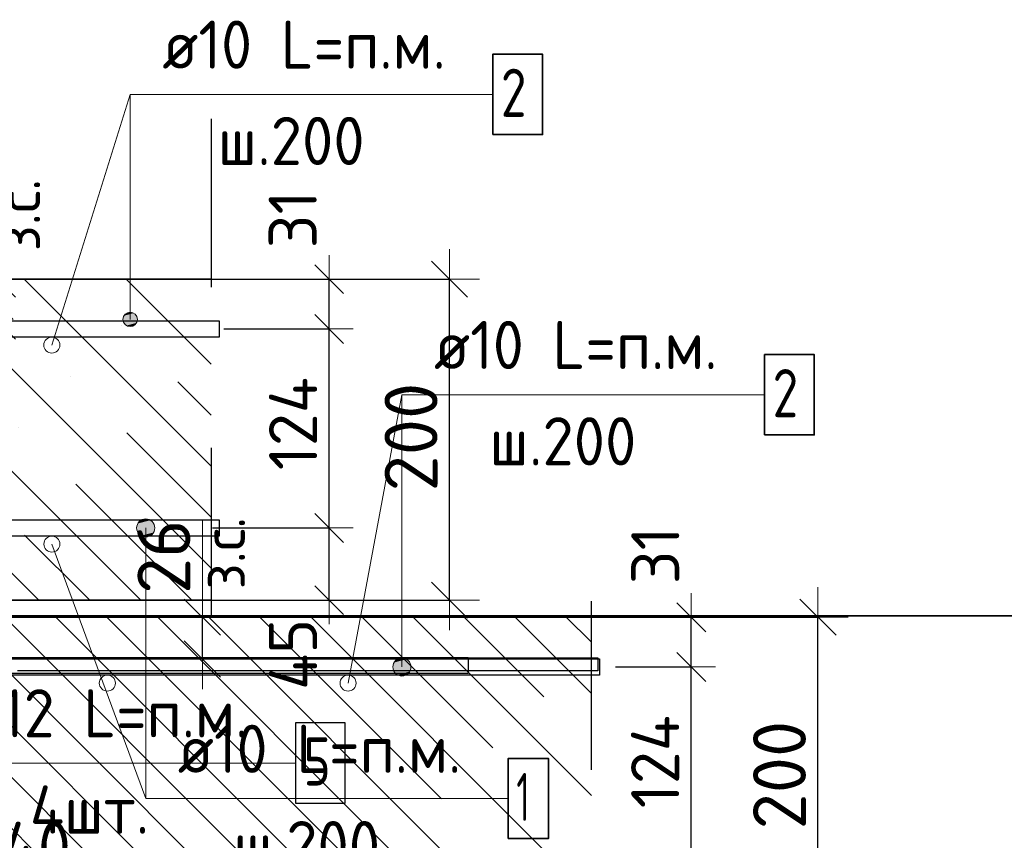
# Model space of a CAD drawing. Header units: metres. Extents: x -38 to 97, y -15 to 21.
# Tile 55 of 111: x 72.543 to 73.156, y 4.332 to 4.843. Entities that reach past the tile are written whole.
import ezdxf

# ---------------------------------------------------------------- set-up
doc = ezdxf.new("R2010")
doc.units = ezdxf.units.M
doc.header["$PDMODE"] = 65
doc.linetypes.add('______4', pattern=[0.135, 0.105, -0.03])
for name, color, linetype, lineweight in [('XR$4$Арм. стержнями верхней зоны', 180, 'Continuous', 35), ('XR$4$Арм. стержнями нижней зоны', 180, 'Continuous', 35), ('XR$4$Арм.стержн. Арматура края', 96, 'Continuous', 35), ('XR$4$Размерная линия (1)', 7, 'Continuous', 13), ('XR$4$Размерная линия_ общее', 7, 'Continuous', 13), ('XR$6$Арм. стержнями верхней зоны', 180, 'Continuous', 35), ('XR$6$Арм.стержн. Арматура края', 96, 'Continuous', 35), ('XR$6$Арм.стержн. Доп. арматура', 180, 'Continuous', 35), ('XR$6$Размерная линия (1)', 7, 'Continuous', 13), ('XR$6$Размерная линия_ общее', 7, 'Continuous', 13)]:
    doc.layers.add(name, color=color, linetype=linetype, lineweight=lineweight)
doc.styles.add('ISOCPEUR', font='txt')
doc.dimstyles.new('DIMSTYLE_10', dxfattribs={"dimtxt": 0.033, "dimasz": 0.0375, "dimexe": 0, "dimexo": 0, "dimgap": 0.0165, "dimtad": 2, "dimdec": 0, "dimlfac": 1000, "dimrnd": 1, "dimzin": 12, "dimdsep": 46, "dimtxsty": 'ISOCPEUR', "dimblk1": 'ALL_ML_STRICH', "dimblk2": 'ALL_ML_STRICH', "dimsah": 1, "dimcen": 0, "dimclrd": 7, "dimclre": 256, "dimclrt": 7, "dimadec": 0, "dimazin": 0, "dimtfac": 1, "dimtdec": 0, "dimtix": 1, "dimtmove": 2, "dimatfit": 3, "dimfxl": 0, "dimtzin": 0, "dimlwd": 0, "dimlwe": -3, "dimarcsym": 0})
doc.dimstyles.new('DIMSTYLE_13', dxfattribs={"dimtxt": 0.033, "dimasz": 0.0375, "dimexe": 0, "dimexo": 0, "dimgap": 0.0165, "dimtad": 2, "dimdec": 0, "dimlfac": 1000, "dimrnd": 1, "dimzin": 12, "dimdsep": 46, "dimtxsty": 'ISOCPEUR', "dimblk1": 'ALL_ML_STRICH', "dimblk2": 'ALL_ML_STRICH', "dimsah": 1, "dimcen": 0, "dimclrd": 7, "dimclre": 256, "dimclrt": 7, "dimadec": 0, "dimazin": 0, "dimtfac": 1, "dimtdec": 0, "dimtix": 1, "dimtmove": 2, "dimatfit": 3, "dimfxl": 0, "dimtvp": 1.2, "dimtzin": 0, "dimlwd": 0, "dimlwe": -3, "dimarcsym": 0})
doc.dimstyles.new('DIMSTYLE_14', dxfattribs={"dimtxt": 0.03, "dimasz": 0.03, "dimexe": 0, "dimexo": 0, "dimgap": 0.015, "dimtad": 2, "dimdec": 0, "dimlfac": 1000, "dimrnd": 1, "dimzin": 12, "dimdsep": 46, "dimtxsty": 'ISOCPEUR', "dimblk1": 'ALL_ML_STRICH', "dimblk2": 'ALL_ML_STRICH', "dimsah": 1, "dimcen": 0, "dimclrd": 7, "dimclre": 256, "dimclrt": 7, "dimadec": 0, "dimazin": 0, "dimtfac": 1, "dimtdec": 0, "dimtix": 1, "dimtmove": 2, "dimatfit": 3, "dimfxl": 0, "dimtzin": 0, "dimlwd": 0, "dimlwe": -3, "dimarcsym": 0})
doc.dimstyles.new('DIMSTYLE_16', dxfattribs={"dimtxt": 0.03, "dimasz": 0.03, "dimexe": 0, "dimexo": 0, "dimgap": 0.015, "dimtad": 2, "dimdec": 0, "dimlfac": 1000, "dimrnd": 1, "dimzin": 12, "dimdsep": 46, "dimtxsty": 'ISOCPEUR', "dimblk1": 'ALL_ML_STRICH', "dimblk2": 'ALL_ML_STRICH', "dimsah": 1, "dimcen": 0, "dimclrd": 7, "dimclre": 256, "dimclrt": 7, "dimadec": 0, "dimazin": 0, "dimtfac": 1, "dimtdec": 0, "dimtix": 1, "dimtmove": 2, "dimatfit": 3, "dimfxl": 0, "dimtvp": 1.2, "dimtzin": 0, "dimlwd": 0, "dimlwe": -3, "dimarcsym": 0})
pattern_1 = [(135, (0, 0), (-0.031819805, -0.031819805), [0.4, -0.05, 0, -0.05]), (135, (-0.01591, -0.01591), (-0.031819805, -0.031819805), [0.8, -0.1, 0.1, -0.1])]

# ---------------------------------------------------------------- blocks, each defined once
blk = doc.blocks.new('ALL_ML_STRICH')
at = {"color": 0, "linetype": 'ByBlock', "lineweight": -2}
for p, q in [((0, -0.5), (0, 0.5)), ((-0.3, -0.3), (0.3, 0.3)), ((-1, 0), (0.5, 0))]:
    blk.add_line(p, q, dxfattribs=at)
blk = doc.blocks.new('*D162')
at = {"layer": 'DEFPOINTS', "color": 7, "linetype": 'Continuous', "lineweight": 13, "transparency": 33554687}
for p in [(72.63891, 4.68139), (72.63891, 4.48139), (72.81045, 4.48139)]:
    blk.add_point(p, dxfattribs=at)
at = {"layer": 'XR$4$Размерная линия_ общее', "color": 253, "linetype": 'Continuous', "lineweight": -2, "true_color": 0xa0a0a0, "transparency": 33554687}
for p, q in [((72.65891, 4.68139), (72.81045, 4.68139)), ((72.65891, 4.48139), (72.81045, 4.48139))]:
    blk.add_line(p, q, dxfattribs=at)
at = {"layer": 'XR$4$Размерная линия_ общее', "color": 7, "linetype": 'Continuous', "lineweight": -2, "transparency": 33554687}
blk.add_line((72.81045, 4.48139), (72.81045, 4.68139), dxfattribs=at)
at = {"layer": 'XR$4$Размерная линия_ общее', "color": 7, "linetype": 'Continuous', "lineweight": 13, "transparency": 33554687, "xscale": 0.0375, "yscale": 0.0375, "zscale": 0.0375}
for p, rotation in [((72.81045, 4.68139), 90), ((72.81045, 4.48139), 270)]:
    blk.add_blockref('ALL_ML_STRICH', p, dxfattribs=dict(at, rotation=rotation))
at = {"layer": 'XR$4$Размерная линия_ общее', "color": 7, "linetype": 'Continuous', "lineweight": 13, "transparency": 33554687, "insert": (72.78645, 4.58304), "char_height": 0.033, "width": 0.099, "attachment_point": 5, "rotation": 90, "style": 'ISOCPEUR'}
blk.add_mtext('\\A1;{200}', dxfattribs=at)
blk = doc.blocks.new('*D173')
at = {"layer": 'DEFPOINTS', "color": 7, "linetype": 'Continuous', "lineweight": 13, "transparency": 33554687}
for p in [(72.47266, 4.42139), (72.51262, 4.38139), (72.47266, 4.30616)]:
    blk.add_point(p, dxfattribs=at)
at = {"layer": 'XR$4$Размерная линия (1)', "color": 9, "linetype": 'Continuous', "lineweight": -2, "true_color": 0xc7c7c7, "transparency": 33554687}
for p, q in [((72.47266, 4.40139), (72.47266, 4.30616)), ((72.51262, 4.36139), (72.51262, 4.30616))]:
    blk.add_line(p, q, dxfattribs=at)
at = {"layer": 'XR$4$Размерная линия (1)', "color": 7, "linetype": 'Continuous', "lineweight": -2, "transparency": 33554687}
blk.add_line((72.47266, 4.30616), (72.51262, 4.30616), dxfattribs=at)
at = {"layer": 'XR$4$Размерная линия (1)', "color": 7, "linetype": 'Continuous', "lineweight": 13, "transparency": 33554687, "xscale": 0.03, "yscale": 0.03, "zscale": 0.03, "rotation": 180}
blk.add_blockref('ALL_ML_STRICH', (72.47266, 4.30616), dxfattribs=at)
at = {"layer": 'XR$4$Размерная линия (1)', "color": 7, "linetype": 'Continuous', "lineweight": 13, "transparency": 33554687, "xscale": 0.03, "yscale": 0.03, "zscale": 0.03}
blk.add_blockref('ALL_ML_STRICH', (72.51262, 4.30616), dxfattribs=at)
at = {"layer": 'XR$4$Размерная линия (1)', "color": 7, "linetype": 'Continuous', "lineweight": 13, "transparency": 33554687, "insert": (72.55296, 4.32836), "char_height": 0.03, "width": 0.06, "attachment_point": 5, "style": 'ISOCPEUR'}
blk.add_mtext('\\A1;{40}', dxfattribs=at)
blk = doc.blocks.new('*D243')
at = {"layer": 'DEFPOINTS', "color": 7, "linetype": 'Continuous', "lineweight": 13, "transparency": 33554687}
for p in [(72.48879, 4.68139), (72.48879, 4.65539), (72.52877, 4.65539)]:
    blk.add_point(p, dxfattribs=at)
at = {"layer": 'XR$4$Размерная линия_ общее', "color": 253, "linetype": 'Continuous', "lineweight": -2, "true_color": 0xa0a0a0, "transparency": 33554687}
for p, q in [((72.50879, 4.68139), (72.52877, 4.68139)), ((72.50879, 4.65539), (72.52877, 4.65539))]:
    blk.add_line(p, q, dxfattribs=at)
at = {"layer": 'XR$4$Размерная линия_ общее', "color": 7, "linetype": 'Continuous', "lineweight": -2, "transparency": 33554687}
blk.add_line((72.52877, 4.65539), (72.52877, 4.68139), dxfattribs=at)
at = {"layer": 'XR$4$Размерная линия_ общее', "color": 7, "linetype": 'Continuous', "lineweight": 13, "transparency": 33554687, "xscale": 0.0375, "yscale": 0.0375, "zscale": 0.0375}
for p, rotation in [((72.52877, 4.68139), 90), ((72.52877, 4.65539), 270)]:
    blk.add_blockref('ALL_ML_STRICH', p, dxfattribs=dict(at, rotation=rotation))
at = {"layer": 'XR$4$Размерная линия_ общее', "color": 7, "linetype": 'Continuous', "lineweight": 13, "transparency": 33554687, "insert": (72.52831, 4.69875), "char_height": 0.027, "width": 0.00135, "attachment_point": 1, "rotation": 90, "line_spacing_factor": 0.60241, "style": 'ISOCPEUR'}
blk.add_mtext('з.с.', dxfattribs=at)
at = {"layer": 'XR$4$Размерная линия_ общее', "color": 7, "linetype": 'Continuous', "lineweight": 13, "transparency": 33554687, "insert": (72.50477, 4.71912), "char_height": 0.033, "width": 0.066, "attachment_point": 5, "rotation": 90, "style": 'ISOCPEUR'}
blk.add_mtext('\\A1;{26}', dxfattribs=at)
blk = doc.blocks.new('*D293')
at = {"layer": 'DEFPOINTS', "color": 7, "linetype": 'Continuous', "lineweight": 13, "transparency": 33554687}
for p in [(72.64279, 4.52639), (72.65564, 4.48139), (72.73545, 4.48139)]:
    blk.add_point(p, dxfattribs=at)
at = {"layer": 'XR$4$Размерная линия (1)', "color": 9, "linetype": 'Continuous', "lineweight": -2, "true_color": 0xc7c7c7, "transparency": 33554687}
for p, q in [((72.66279, 4.52639), (72.73545, 4.52639)), ((72.67564, 4.48139), (72.73545, 4.48139))]:
    blk.add_line(p, q, dxfattribs=at)
at = {"layer": 'XR$4$Размерная линия (1)', "color": 7, "linetype": 'Continuous', "lineweight": -2, "transparency": 33554687}
blk.add_line((72.73545, 4.48139), (72.73545, 4.52639), dxfattribs=at)
at = {"layer": 'XR$4$Размерная линия (1)', "color": 7, "linetype": 'Continuous', "lineweight": 13, "transparency": 33554687, "xscale": 0.03, "yscale": 0.03, "zscale": 0.03}
for p, rotation in [((72.73545, 4.52639), 90), ((72.73545, 4.48139), 270)]:
    blk.add_blockref('ALL_ML_STRICH', p, dxfattribs=dict(at, rotation=rotation))
at = {"layer": 'XR$4$Размерная линия (1)', "color": 7, "linetype": 'Continuous', "lineweight": 13, "transparency": 33554687, "insert": (72.71295, 4.44764), "char_height": 0.03, "width": 0.06, "attachment_point": 5, "rotation": 90, "style": 'ISOCPEUR'}
blk.add_mtext('\\A1;{45}', dxfattribs=at)
blk = doc.blocks.new('*D294')
at = {"layer": 'DEFPOINTS', "color": 7, "linetype": 'Continuous', "lineweight": 13, "transparency": 33554687}
for p in [(72.64982, 4.65039), (72.64279, 4.52639), (72.73545, 4.52639)]:
    blk.add_point(p, dxfattribs=at)
at = {"layer": 'XR$4$Размерная линия (1)', "color": 9, "linetype": 'Continuous', "lineweight": -2, "true_color": 0xc7c7c7, "transparency": 33554687}
for p, q in [((72.66982, 4.65039), (72.73545, 4.65039)), ((72.66279, 4.52639), (72.73545, 4.52639))]:
    blk.add_line(p, q, dxfattribs=at)
at = {"layer": 'XR$4$Размерная линия (1)', "color": 7, "linetype": 'Continuous', "lineweight": -2, "transparency": 33554687}
blk.add_line((72.73545, 4.52639), (72.73545, 4.65039), dxfattribs=at)
at = {"layer": 'XR$4$Размерная линия (1)', "color": 7, "linetype": 'Continuous', "lineweight": 13, "transparency": 33554687, "xscale": 0.03, "yscale": 0.03, "zscale": 0.03}
for p, rotation in [((72.73545, 4.65039), 90), ((72.73545, 4.52639), 270)]:
    blk.add_blockref('ALL_ML_STRICH', p, dxfattribs=dict(at, rotation=rotation))
at = {"layer": 'XR$4$Размерная линия (1)', "color": 7, "linetype": 'Continuous', "lineweight": 13, "transparency": 33554687, "insert": (72.71295, 4.59139), "char_height": 0.03, "width": 0.09, "attachment_point": 5, "rotation": 90, "style": 'ISOCPEUR'}
blk.add_mtext('\\A1;{124}', dxfattribs=at)
blk = doc.blocks.new('*D295')
at = {"layer": 'DEFPOINTS', "color": 7, "linetype": 'Continuous', "lineweight": 13, "transparency": 33554687}
for p in [(72.63195, 4.68139), (72.64982, 4.65039), (72.73545, 4.65039)]:
    blk.add_point(p, dxfattribs=at)
at = {"layer": 'XR$4$Размерная линия (1)', "color": 9, "linetype": 'Continuous', "lineweight": -2, "true_color": 0xc7c7c7, "transparency": 33554687}
for p, q in [((72.65195, 4.68139), (72.73545, 4.68139)), ((72.66982, 4.65039), (72.73545, 4.65039))]:
    blk.add_line(p, q, dxfattribs=at)
at = {"layer": 'XR$4$Размерная линия (1)', "color": 7, "linetype": 'Continuous', "lineweight": -2, "transparency": 33554687}
blk.add_line((72.73545, 4.65039), (72.73545, 4.68139), dxfattribs=at)
at = {"layer": 'XR$4$Размерная линия (1)', "color": 7, "linetype": 'Continuous', "lineweight": 13, "transparency": 33554687, "xscale": 0.03, "yscale": 0.03, "zscale": 0.03}
for p, rotation in [((72.73545, 4.68139), 90), ((72.73545, 4.65039), 270)]:
    blk.add_blockref('ALL_ML_STRICH', p, dxfattribs=dict(at, rotation=rotation))
at = {"layer": 'XR$4$Размерная линия (1)', "color": 7, "linetype": 'Continuous', "lineweight": 13, "transparency": 33554687, "insert": (72.71272, 4.71868), "char_height": 0.03, "width": 0.06, "attachment_point": 5, "rotation": 90, "style": 'ISOCPEUR'}
blk.add_mtext('\\A1;{31}', dxfattribs=at)
blk = doc.blocks.new('*D480')
at = {"layer": 'DEFPOINTS', "color": 7, "linetype": 'Continuous', "lineweight": 13, "transparency": 33554687}
for p in [(72.86852, 4.47078), (72.86852, 4.27078), (73.04007, 4.27078)]:
    blk.add_point(p, dxfattribs=at)
at = {"layer": 'XR$6$Размерная линия_ общее', "color": 253, "linetype": 'Continuous', "lineweight": -2, "true_color": 0xa0a0a0, "transparency": 33554687}
for p, q in [((72.88852, 4.47078), (73.04007, 4.47078)), ((72.88852, 4.27078), (73.04007, 4.27078))]:
    blk.add_line(p, q, dxfattribs=at)
at = {"layer": 'XR$6$Размерная линия_ общее', "color": 7, "linetype": 'Continuous', "lineweight": -2, "transparency": 33554687}
blk.add_line((73.04007, 4.27078), (73.04007, 4.47078), dxfattribs=at)
at = {"layer": 'XR$6$Размерная линия_ общее', "color": 7, "linetype": 'Continuous', "lineweight": 13, "transparency": 33554687, "xscale": 0.0375, "yscale": 0.0375, "zscale": 0.0375}
for p, rotation in [((73.04007, 4.47078), 90), ((73.04007, 4.27078), 270)]:
    blk.add_blockref('ALL_ML_STRICH', p, dxfattribs=dict(at, rotation=rotation))
at = {"layer": 'XR$6$Размерная линия_ общее', "color": 7, "linetype": 'Continuous', "lineweight": 13, "transparency": 33554687, "insert": (73.01607, 4.37243), "char_height": 0.033, "width": 0.099, "attachment_point": 5, "rotation": 90, "style": 'ISOCPEUR'}
blk.add_mtext('\\A1;{200}', dxfattribs=at)
blk = doc.blocks.new('*D530')
at = {"layer": 'DEFPOINTS', "color": 7, "linetype": 'Continuous', "lineweight": 13, "transparency": 33554687}
for p in [(72.61644, 4.47078), (72.61644, 4.44478), (72.65642, 4.44478)]:
    blk.add_point(p, dxfattribs=at)
at = {"layer": 'XR$6$Размерная линия_ общее', "color": 253, "linetype": 'Continuous', "lineweight": -2, "true_color": 0xa0a0a0, "transparency": 33554687}
for p, q in [((72.63644, 4.47078), (72.65642, 4.47078)), ((72.63644, 4.44478), (72.65642, 4.44478))]:
    blk.add_line(p, q, dxfattribs=at)
at = {"layer": 'XR$6$Размерная линия_ общее', "color": 7, "linetype": 'Continuous', "lineweight": -2, "transparency": 33554687}
blk.add_line((72.65642, 4.44478), (72.65642, 4.47078), dxfattribs=at)
at = {"layer": 'XR$6$Размерная линия_ общее', "color": 7, "linetype": 'Continuous', "lineweight": 13, "transparency": 33554687, "xscale": 0.0375, "yscale": 0.0375, "zscale": 0.0375}
for p, rotation in [((72.65642, 4.47078), 90), ((72.65642, 4.44478), 270)]:
    blk.add_blockref('ALL_ML_STRICH', p, dxfattribs=dict(at, rotation=rotation))
at = {"layer": 'XR$6$Размерная линия_ общее', "color": 7, "linetype": 'Continuous', "lineweight": 13, "transparency": 33554687, "insert": (72.65596, 4.48814), "char_height": 0.027, "width": 0.00135, "attachment_point": 1, "rotation": 90, "line_spacing_factor": 0.60241, "style": 'ISOCPEUR'}
blk.add_mtext('з.с.', dxfattribs=at)
at = {"layer": 'XR$6$Размерная линия_ общее', "color": 7, "linetype": 'Continuous', "lineweight": 13, "transparency": 33554687, "insert": (72.63242, 4.50851), "char_height": 0.033, "width": 0.066, "attachment_point": 5, "rotation": 90, "style": 'ISOCPEUR'}
blk.add_mtext('\\A1;{26}', dxfattribs=at)
blk = doc.blocks.new('*D552')
at = {"layer": 'DEFPOINTS', "color": 7, "linetype": 'Continuous', "lineweight": 13, "transparency": 33554687}
for p in [(72.89397, 4.43978), (72.85381, 4.31578), (72.9611, 4.31578)]:
    blk.add_point(p, dxfattribs=at)
at = {"layer": 'XR$6$Размерная линия (1)', "color": 9, "linetype": 'Continuous', "lineweight": -2, "true_color": 0xc7c7c7, "transparency": 33554687}
for p, q in [((72.91397, 4.43978), (72.9611, 4.43978)), ((72.87381, 4.31578), (72.9611, 4.31578))]:
    blk.add_line(p, q, dxfattribs=at)
at = {"layer": 'XR$6$Размерная линия (1)', "color": 7, "linetype": 'Continuous', "lineweight": -2, "transparency": 33554687}
blk.add_line((72.9611, 4.31578), (72.9611, 4.43978), dxfattribs=at)
at = {"layer": 'XR$6$Размерная линия (1)', "color": 7, "linetype": 'Continuous', "lineweight": 13, "transparency": 33554687, "xscale": 0.03, "yscale": 0.03, "zscale": 0.03}
for p, rotation in [((72.9611, 4.43978), 90), ((72.9611, 4.31578), 270)]:
    blk.add_blockref('ALL_ML_STRICH', p, dxfattribs=dict(at, rotation=rotation))
at = {"layer": 'XR$6$Размерная линия (1)', "color": 7, "linetype": 'Continuous', "lineweight": 13, "transparency": 33554687, "insert": (72.9386, 4.38078), "char_height": 0.03, "width": 0.09, "attachment_point": 5, "rotation": 90, "style": 'ISOCPEUR'}
blk.add_mtext('\\A1;{124}', dxfattribs=at)
blk = doc.blocks.new('*D553')
at = {"layer": 'DEFPOINTS', "color": 7, "linetype": 'Continuous', "lineweight": 13, "transparency": 33554687}
for p in [(72.84296, 4.47078), (72.89397, 4.43978), (72.9611, 4.43978)]:
    blk.add_point(p, dxfattribs=at)
at = {"layer": 'XR$6$Размерная линия (1)', "color": 9, "linetype": 'Continuous', "lineweight": -2, "true_color": 0xc7c7c7, "transparency": 33554687}
for p, q in [((72.86296, 4.47078), (72.9611, 4.47078)), ((72.91397, 4.43978), (72.9611, 4.43978))]:
    blk.add_line(p, q, dxfattribs=at)
at = {"layer": 'XR$6$Размерная линия (1)', "color": 7, "linetype": 'Continuous', "lineweight": -2, "transparency": 33554687}
blk.add_line((72.9611, 4.43978), (72.9611, 4.47078), dxfattribs=at)
at = {"layer": 'XR$6$Размерная линия (1)', "color": 7, "linetype": 'Continuous', "lineweight": 13, "transparency": 33554687, "xscale": 0.03, "yscale": 0.03, "zscale": 0.03}
for p, rotation in [((72.9611, 4.47078), 90), ((72.9611, 4.43978), 270)]:
    blk.add_blockref('ALL_ML_STRICH', p, dxfattribs=dict(at, rotation=rotation))
at = {"layer": 'XR$6$Размерная линия (1)', "color": 7, "linetype": 'Continuous', "lineweight": 13, "transparency": 33554687, "insert": (72.9387, 4.50937), "char_height": 0.03, "width": 0.06, "attachment_point": 5, "rotation": 90, "style": 'ISOCPEUR'}
blk.add_mtext('\\A1;{31}', dxfattribs=at)

msp = doc.modelspace()

# ---------------------------------------------------------------- hatches: boundary and pattern name
at = {"linetype": 'Continuous', "lineweight": 25, "transparency": 33554687}
h = msp.add_hatch(dxfattribs=at)
h.set_pattern_fill('__________540', scale=0.015, style=0, pattern_type=2)
h.set_pattern_definition(pattern_1)
h.paths.add_polyline_path([(72.51262, 4.68139), (72.51262, 4.48139), (72.66181, 4.48139), (72.66181, 4.68139)], flags=0)
at = {"linetype": 'Continuous', "lineweight": 13, "transparency": 33554687}
h = msp.add_hatch(dxfattribs=at)
h.set_pattern_fill('__________540', scale=0.015, style=0, pattern_type=2)
h.set_pattern_definition(pattern_1)
h.paths.add_polyline_path([(72.2872, 4.47078), (72.2872, 4.35078), (72.2072, 4.31078), (72.2072, 4.27078), (72.89885, 4.27078), (72.89885, 4.47078)], flags=0)
at = {"layer": 'XR$4$Арм. стержнями верхней зоны', "linetype": 'Continuous', "lineweight": 13, "transparency": 33554687}
for points in [[(72.6153, 4.65864), (72.60756, 4.65864), (72.60693, 4.65639)], [(72.6153, 4.65864), (72.60693, 4.65639), (72.61593, 4.65639)], [(72.61368, 4.66026), (72.60918, 4.66026), (72.60756, 4.65864)], [(72.61368, 4.66026), (72.60756, 4.65864), (72.6153, 4.65864)], [(72.60918, 4.66026), (72.61368, 4.66026), (72.61143, 4.66089)], [(72.61593, 4.65639), (72.60693, 4.65639), (72.60756, 4.65414)], [(72.61593, 4.65639), (72.60756, 4.65414), (72.6153, 4.65414)], [(72.6153, 4.65414), (72.60756, 4.65414), (72.60918, 4.65252)], [(72.6153, 4.65414), (72.60918, 4.65252), (72.61368, 4.65252)], [(72.61368, 4.65252), (72.60918, 4.65252), (72.61143, 4.65189)]]:
    msp.add_hatch(color=7, dxfattribs=at).paths.add_polyline_path(points)
at = {"layer": 'XR$4$Арм. стержнями нижней зоны', "linetype": 'Continuous', "lineweight": 13, "transparency": 33554687}
for points in [[(72.61547, 4.52639), (72.62672, 4.52639), (72.62593, 4.52921)], [(72.61547, 4.52639), (72.62593, 4.52921), (72.61626, 4.52921)], [(72.61626, 4.52921), (72.62593, 4.52921), (72.62391, 4.53123)], [(72.61626, 4.52921), (72.62391, 4.53123), (72.61828, 4.53123)], [(72.61828, 4.53123), (72.62391, 4.53123), (72.62109, 4.53202)], [(72.61626, 4.52358), (72.62672, 4.52639), (72.61547, 4.52639)], [(72.61626, 4.52358), (72.62593, 4.52358), (72.62672, 4.52639)], [(72.61828, 4.52156), (72.62593, 4.52358), (72.61626, 4.52358)], [(72.61828, 4.52156), (72.62391, 4.52156), (72.62593, 4.52358)], [(72.62391, 4.52156), (72.61828, 4.52156), (72.62109, 4.52077)]]:
    msp.add_hatch(color=7, dxfattribs=at).paths.add_polyline_path(points)
at = {"layer": 'XR$6$Арм. стержнями верхней зоны', "linetype": 'Continuous', "lineweight": 13, "transparency": 33554687}
for points in [[(72.78358, 4.44462), (72.77796, 4.44462), (72.77593, 4.4426)], [(72.78358, 4.44462), (72.77593, 4.4426), (72.78561, 4.4426)], [(72.77796, 4.44462), (72.78358, 4.44462), (72.78077, 4.44541)], [(72.78561, 4.4426), (72.77593, 4.4426), (72.77515, 4.43978)], [(72.78561, 4.4426), (72.77515, 4.43978), (72.7864, 4.43978)], [(72.7864, 4.43978), (72.77515, 4.43978), (72.77593, 4.43697)], [(72.7864, 4.43978), (72.77593, 4.43697), (72.78561, 4.43697)], [(72.78561, 4.43697), (72.77593, 4.43697), (72.77796, 4.43495)], [(72.78561, 4.43697), (72.77796, 4.43495), (72.78358, 4.43495)], [(72.78358, 4.43495), (72.77796, 4.43495), (72.78077, 4.43416)]]:
    msp.add_hatch(color=7, dxfattribs=at).paths.add_polyline_path(points)

# ---------------------------------------------------------------- linework, layer by layer
at = {"color": 7, "linetype": 'Continuous', "lineweight": 13, "transparency": 33554687}
for p, q in [((72.56259, 4.64034), (72.61143, 4.79656)), ((72.7472, 4.42973), (72.78077, 4.60941)), ((72.65642, 4.47078), (72.65642, 4.53078)), ((72.56262, 4.51634), (72.62109, 4.35782))]:
    msp.add_line(p, q, dxfattribs=at)
at = {"color": 7, "linetype": '______4', "lineweight": 25, "transparency": 33554687}
for p, q in [((72.66181, 4.78139), (72.66181, 4.38139)), ((72.89885, 4.17078), (72.89885, 4.57078))]:
    msp.add_line(p, q, dxfattribs=at)
at = {"color": 7, "linetype": 'Continuous', "lineweight": 35, "transparency": 33554687}
for p, q in [((72.66181, 4.68139), (72.51262, 4.68139)), ((72.51262, 4.48139), (72.66181, 4.48139)), ((67.91979, 4.47171), (86.41979, 4.47171)), ((67.91979, 4.47171), (86.41979, 4.47171)), ((72.89885, 4.47078), (72.2872, 4.47078))]:
    msp.add_line(p, q, dxfattribs=at)
at = {"color": 7, "linetype": 'Continuous', "lineweight": 13, "transparency": 33554687}
for centre in [(72.56259, 4.64034), (72.56262, 4.51634), (72.5972, 4.42973), (72.7472, 4.42973)]:
    msp.add_circle(centre, 0.005, dxfattribs=at)
at = {"layer": 'XR$4$Арм. стержнями верхней зоны', "color": 7, "linetype": 'Continuous', "lineweight": 13, "transparency": 33554687}
for p, q in [((72.61143, 4.79656), (72.83743, 4.79656)), ((72.61143, 4.79656), (72.61143, 4.65639)), ((72.61143, 4.66089), (72.61143, 4.66089)), ((72.60693, 4.65639), (72.60693, 4.65639)), ((72.61143, 4.65189), (72.61143, 4.65189)), ((72.61593, 4.65639), (72.61593, 4.65639))]:
    msp.add_line(p, q, dxfattribs=at)
at = {"layer": 'XR$4$Арм. стержнями верхней зоны', "color": 7, "linetype": 'Continuous', "lineweight": 35, "transparency": 33554687}
msp.add_lwpolyline([(72.83743, 4.77156), (72.86843, 4.77156), (72.86843, 4.82156), (72.83743, 4.82156), (72.83743, 4.77156)], dxfattribs=at)
at = {"layer": 'XR$4$Арм. стержнями верхней зоны', "color": 4, "linetype": 'Continuous', "lineweight": 25, "transparency": 33554687}
msp.add_lwpolyline([(72.28762, 4.65539), (72.66681, 4.65539), (72.66681, 4.64539), (72.28762, 4.64539), (72.28762, 4.65539)], dxfattribs=at)
at = {"layer": 'XR$4$Арм. стержнями верхней зоны', "color": 7, "linetype": 'Continuous', "lineweight": 13, "transparency": 33554687}
msp.add_circle((72.61143, 4.65639), 0.0045, dxfattribs=at)
at = {"layer": 'XR$4$Арм. стержнями нижней зоны', "color": 7, "linetype": 'Continuous', "lineweight": 13, "transparency": 33554687}
for p, q in [((72.62109, 4.53202), (72.62109, 4.53202)), ((72.61547, 4.52639), (72.61547, 4.52639)), ((72.62109, 4.35782), (72.62109, 4.52639)), ((72.62672, 4.52639), (72.62672, 4.52639)), ((72.62109, 4.52077), (72.62109, 4.52077)), ((72.62109, 4.35782), (72.84709, 4.35782))]:
    msp.add_line(p, q, dxfattribs=at)
at = {"layer": 'XR$4$Арм. стержнями нижней зоны', "color": 4, "linetype": 'Continuous', "lineweight": 25, "transparency": 33554687}
msp.add_lwpolyline([(72.28762, 4.53139), (72.66681, 4.53139), (72.66681, 4.52139), (72.28762, 4.52139), (72.28762, 4.53139)], dxfattribs=at)
at = {"layer": 'XR$4$Арм. стержнями нижней зоны', "color": 7, "linetype": 'Continuous', "lineweight": 35, "transparency": 33554687}
msp.add_lwpolyline([(72.84709, 4.33282), (72.87209, 4.33282), (72.87209, 4.38282), (72.84709, 4.38282), (72.84709, 4.33282)], dxfattribs=at)
at = {"layer": 'XR$4$Арм. стержнями нижней зоны', "color": 7, "linetype": 'Continuous', "lineweight": 13, "transparency": 33554687}
msp.add_circle((72.62109, 4.52639), 0.00563, dxfattribs=at)
at = {"layer": 'XR$4$Арм.стержн. Арматура края', "color": 4, "linetype": 'Continuous', "lineweight": 25, "transparency": 33554687}
for points in [[(72.32091, 4.65539), (72.66681, 4.65539), (72.66681, 4.64539)], [(72.66681, 4.64539), (72.32161, 4.64539)], [(72.32161, 4.53139), (72.66681, 4.53139), (72.66681, 4.52139), (72.32091, 4.52139)]]:
    msp.add_lwpolyline(points, dxfattribs=at)
at = {"layer": 'XR$6$Арм. стержнями верхней зоны', "color": 7, "linetype": 'Continuous', "lineweight": 13, "transparency": 33554687}
for p, q in [((72.78077, 4.60941), (73.00677, 4.60941)), ((72.78077, 4.60941), (72.78077, 4.43978)), ((72.78077, 4.44541), (72.78077, 4.44541)), ((72.77515, 4.43978), (72.77515, 4.43978)), ((72.7864, 4.43978), (72.7864, 4.43978)), ((72.78077, 4.43416), (72.78077, 4.43416))]:
    msp.add_line(p, q, dxfattribs=at)
at = {"layer": 'XR$6$Арм. стержнями верхней зоны', "color": 7, "linetype": 'Continuous', "lineweight": 35, "transparency": 33554687}
msp.add_lwpolyline([(73.00677, 4.58441), (73.03777, 4.58441), (73.03777, 4.63441), (73.00677, 4.63441), (73.00677, 4.58441)], dxfattribs=at)
at = {"layer": 'XR$6$Арм. стержнями верхней зоны', "color": 4, "linetype": 'Continuous', "lineweight": 25, "transparency": 33554687}
msp.add_lwpolyline([(72.3072, 4.44478), (72.90385, 4.44478), (72.90385, 4.43478), (72.3072, 4.43478), (72.3072, 4.44478)], dxfattribs=at)
at = {"layer": 'XR$6$Арм. стержнями верхней зоны', "color": 7, "linetype": 'Continuous', "lineweight": 13, "transparency": 33554687}
msp.add_circle((72.78077, 4.43978), 0.00563, dxfattribs=at)
at = {"layer": 'XR$6$Арм.стержн. Арматура края', "color": 4, "linetype": 'Continuous', "lineweight": 25, "transparency": 33554687}
msp.add_lwpolyline([(72.35068, 4.44578), (72.82212, 4.44578), (72.82212, 4.43578), (72.35137, 4.43578)], dxfattribs=at)
at = {"layer": 'XR$6$Арм.стержн. Арматура края', "color": 40, "linetype": 'Continuous', "lineweight": 25, "transparency": 33554687}
msp.add_lwpolyline([(72.54113, 4.44542), (72.90285, 4.44542), (72.90285, 4.43742), (72.5413, 4.43742)], dxfattribs=at)
at = {"layer": 'XR$6$Арм.стержн. Доп. арматура', "color": 7, "linetype": 'Continuous', "lineweight": 13, "transparency": 33554687}
msp.add_line((72.48838, 4.37994), (72.71438, 4.37994), dxfattribs=at)
at = {"layer": 'XR$6$Арм.стержн. Доп. арматура', "color": 7, "linetype": 'Continuous', "lineweight": 25, "transparency": 33554687}
msp.add_lwpolyline([(72.71438, 4.35494), (72.74538, 4.35494), (72.74538, 4.40494), (72.71438, 4.40494), (72.71438, 4.35494)], dxfattribs=at)

# ---------------------------------------------------------------- texts
at = {"layer": 'XR$4$Арм. стержнями верхней зоны', "color": 7, "linetype": 'Continuous', "lineweight": 25, "transparency": 33554687, "char_height": 0.03, "attachment_point": 7, "style": 'ISOCPEUR'}
for s, insert, width in [('\\W0.94;ø10 L=п.м.', (72.63143, 4.81256), 0.1999831), ('\\W0.78;2', (72.84243, 4.78256), 0.0326407), ('\\W0.95;ш.200 ', (72.66593, 4.75256), 0.1311996)]:
    msp.add_mtext(s, dxfattribs=dict(at, insert=insert, width=width))
at = {"layer": 'XR$4$Арм. стержнями нижней зоны', "color": 7, "linetype": 'Continuous', "lineweight": 25, "transparency": 33554687, "char_height": 0.03, "attachment_point": 7, "style": 'ISOCPEUR'}
for s, insert, width in [('\\W0.94;ø10 L=п.м.', (72.64109, 4.37382), 0.1999831), ('\\W0.56;1', (72.85209, 4.34382), 0.0233333), ('\\W0.95;ш.200 ', (72.67559, 4.31382), 0.1311996)]:
    msp.add_mtext(s, dxfattribs=dict(at, insert=insert, width=width))
at = {"layer": 'XR$6$Арм. стержнями верхней зоны', "color": 7, "linetype": 'Continuous', "lineweight": 25, "transparency": 33554687, "char_height": 0.03, "attachment_point": 7, "style": 'ISOCPEUR'}
for s, insert, width in [('\\W0.94;ø10 L=п.м.', (72.80077, 4.62541), 0.1999831), ('\\W0.78;2', (73.01177, 4.59541), 0.0326407), ('\\W0.95;ш.200 ', (72.83527, 4.56541), 0.1311997)]:
    msp.add_mtext(s, dxfattribs=dict(at, insert=insert, width=width))
at = {"layer": 'XR$6$Арм.стержн. Доп. арматура', "color": 7, "linetype": 'Continuous', "lineweight": 25, "transparency": 33554687, "char_height": 0.03, "attachment_point": 7, "style": 'ISOCPEUR'}
for s, insert, width in [('\\W0.94;ø12 L=п.м.', (72.50838, 4.39594), 0.1999832), ('\\W0.78;5', (72.71938, 4.36594), 0.0326407), ('\\W0.95;4шт. ', (72.54888, 4.33594), 0.1191577)]:
    msp.add_mtext(s, dxfattribs=dict(at, insert=insert, width=width))

# ---------------------------------------------------------------- dimensions: what is measured, and where the dimension line sits
at = {"layer": 'XR$4$Размерная линия (1)', "color": 7, "linetype": 'Continuous', "lineweight": 13, "transparency": 33554687}
for base, p1, p2, dimstyle, picture, middle in [((72.73545, 4.68139), (72.66982, 4.65039), (72.65195, 4.68139), 'DIMSTYLE_16', '*D295', (72.71272, 4.71868)), ((72.73545, 4.65039), (72.66279, 4.52639), (72.66982, 4.65039), 'DIMSTYLE_14', '*D294', (72.71295, 4.59139)), ((72.73545, 4.52639), (72.67564, 4.48139), (72.66279, 4.52639), 'DIMSTYLE_16', '*D293', (72.71295, 4.44764))]:
    dim = msp.add_linear_dim(base=base, p1=p1, p2=p2, angle=90, dimstyle=dimstyle, override={"dimpost": '<>', "dimclrd": 7, "dimclre": 9, "dimclrt": 7, "dimlwd": 0, "dimlwe": 65533}, dxfattribs=at)
    dim.commit()
    dim.dimension.update_dxf_attribs({"geometry": picture, "text_midpoint": middle, "dimtype": 160})
dim = msp.add_linear_dim(base=(72.51262, 4.30616), p1=(72.47266, 4.40139), p2=(72.51262, 4.36139), dimstyle='DIMSTYLE_16', override={"dimpost": '<>', "dimclrd": 7, "dimclre": 9, "dimclrt": 7, "dimlwd": 0, "dimlwe": 65533}, dxfattribs=at)
dim.commit()
dim.dimension.update_dxf_attribs({"geometry": '*D173', "text_midpoint": (72.55296, 4.32836), "dimtype": 160})
at = {"layer": 'XR$4$Размерная линия_ общее', "color": 7, "linetype": 'Continuous', "lineweight": 13, "transparency": 33554687}
dim = msp.add_linear_dim(base=(72.52877, 4.68139), p1=(72.50879, 4.65539), p2=(72.50879, 4.68139), angle=90, text='<>\\Xз.с.', dimstyle='DIMSTYLE_13', override={"dimpost": '<>', "dimclrd": 7, "dimclre": 253, "dimclrt": 7, "dimlwd": 0, "dimlwe": 65533}, dxfattribs=at)
dim.commit()
dim.dimension.update_dxf_attribs({"geometry": '*D243', "text_midpoint": (72.50477, 4.71912), "dimtype": 160})
dim = msp.add_linear_dim(base=(72.81045, 4.68139), p1=(72.65891, 4.48139), p2=(72.65891, 4.68139), angle=90, dimstyle='DIMSTYLE_10', override={"dimpost": '<>', "dimclrd": 7, "dimclre": 253, "dimclrt": 7, "dimlwd": 0, "dimlwe": 65533}, dxfattribs=at)
dim.commit()
dim.dimension.update_dxf_attribs({"geometry": '*D162', "text_midpoint": (72.78645, 4.58304), "dimtype": 160})
at = {"layer": 'XR$6$Размерная линия (1)', "color": 7, "linetype": 'Continuous', "lineweight": 13, "transparency": 33554687}
for base, p1, p2, dimstyle, picture, middle in [((72.9611, 4.47078), (72.91397, 4.43978), (72.86296, 4.47078), 'DIMSTYLE_16', '*D553', (72.9387, 4.50937)), ((72.9611, 4.43978), (72.87381, 4.31578), (72.91397, 4.43978), 'DIMSTYLE_14', '*D552', (72.9386, 4.38078))]:
    dim = msp.add_linear_dim(base=base, p1=p1, p2=p2, angle=90, dimstyle=dimstyle, override={"dimpost": '<>', "dimclrd": 7, "dimclre": 9, "dimclrt": 7, "dimlwd": 0, "dimlwe": 65533}, dxfattribs=at)
    dim.commit()
    dim.dimension.update_dxf_attribs({"geometry": picture, "text_midpoint": middle, "dimtype": 160})
at = {"layer": 'XR$6$Размерная линия_ общее', "color": 7, "linetype": 'Continuous', "lineweight": 13, "transparency": 33554687}
dim = msp.add_linear_dim(base=(72.65642, 4.47078), p1=(72.63644, 4.44478), p2=(72.63644, 4.47078), angle=90, text='<>\\Xз.с.', dimstyle='DIMSTYLE_13', override={"dimpost": '<>', "dimclrd": 7, "dimclre": 253, "dimclrt": 7, "dimlwd": 0, "dimlwe": 65533}, dxfattribs=at)
dim.commit()
dim.dimension.update_dxf_attribs({"geometry": '*D530', "text_midpoint": (72.63242, 4.50851), "dimtype": 160})
dim = msp.add_linear_dim(base=(73.04007, 4.47078), p1=(72.88852, 4.27078), p2=(72.88852, 4.47078), angle=90, dimstyle='DIMSTYLE_10', override={"dimpost": '<>', "dimclrd": 7, "dimclre": 253, "dimclrt": 7, "dimlwd": 0, "dimlwe": 65533}, dxfattribs=at)
dim.commit()
dim.dimension.update_dxf_attribs({"geometry": '*D480', "text_midpoint": (73.01607, 4.37243), "dimtype": 160})

doc.saveas('drawing.dxf')
